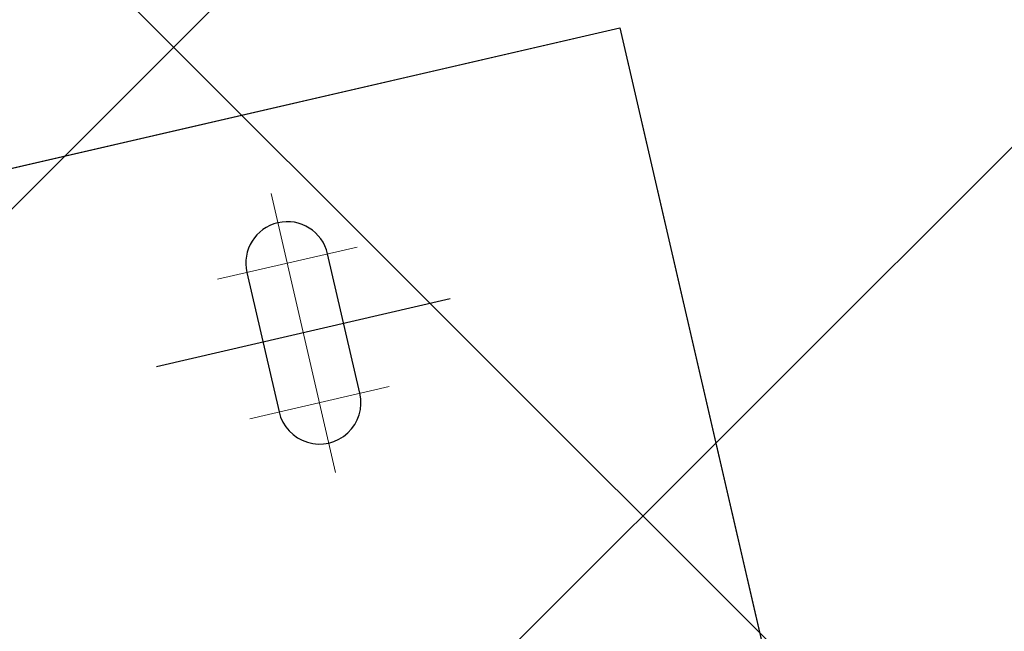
# Model space of a CAD drawing. Header units: centimetres. Extents: x -15121 to 17422, y -60492 to 0.
# Tile 33 of 256: x 1202 to 1215, y -30441 to -30433. Entities that reach past the tile are written whole.
import ezdxf

# ---------------------------------------------------------------- set-up
doc = ezdxf.new("R2010")
doc.units = ezdxf.units.CM
doc.header["$LTSCALE"] = 60
doc.linetypes.add('DASHDOT', pattern=[1, 0.5, -0.25, 0, -0.25])
for name, color, linetype in [('AIKA sufity podwieszane', 8, 'Continuous'), ('AIKA wymiarowanie ogólne rzut2', 7, 'Continuous'), ('BSP podkonstrukcja', 8, 'Continuous')]:
    doc.layers.add(name, color=color, linetype=linetype)
doc.layers.add('BSP osie małe', color=252, linetype='DASHDOT', lineweight=0)
doc.styles.add('wymiar', font='txt.shx', dxfattribs={"width": 0.6})
doc.dimstyles.new('Dwudziestka', dxfattribs={"dimtxt": 7, "dimasz": 0.7, "dimexe": 5, "dimexo": 0, "dimgap": 2.5, "dimtad": 1, "dimtoh": 1, "dimdec": 3, "dimrnd": 0.5, "dimdsep": 46, "dimtxsty": 'wymiar', "dimblk": 'znacznik', "dimcen": 0, "dimdle": 5, "dimse1": 1, "dimse2": 1, "dimclrd": 256, "dimclre": 256, "dimclrt": 256, "dimadec": 0, "dimazin": 0, "dimtfac": 0.4, "dimtdec": 3, "dimtix": 1, "dimtofl": 0, "dimtmove": 2, "dimatfit": 3, "dimldrblk": 'znacznik', "dimfxl": 1, "dimtolj": 1, "dimarcsym": 0})

# ---------------------------------------------------------------- blocks, each defined once
blk = doc.blocks.new('znacznik')
at = {"color": 0}
for points in [[(0, -5), (0, 5)], [(-4, 0), (4, 0)]]:
    blk.add_lwpolyline(points, dxfattribs=at)
at = {"color": 1}
blk.add_lwpolyline([(-2.121320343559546, -2.121320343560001), (2.121320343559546, 2.121320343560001)], dxfattribs=at)
blk = doc.blocks.new('*D7276')
at = {"layer": 'AIKA wymiarowanie ogólne rzut2', "lineweight": -2, "transparency": 16777216}
blk.add_line((1331.903246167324, -30726.27753719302), (1118.755009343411, -29802.96018737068), dxfattribs=at)
at = {"layer": 'Defpoints', "color": 0, "transparency": 16777216}
for p in [(1118.597555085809, -29802.27812567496), (1090.734904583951, -29808.71023141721), (1304.198049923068, -30733.39170463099)]:
    blk.add_point(p, dxfattribs=at)
at = {"layer": 'AIKA wymiarowanie ogólne rzut2', "lineweight": -2, "transparency": 16777216, "xscale": 0.7, "yscale": 0.7, "zscale": 0.7}
for p, rotation in [((1118.597555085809, -29802.27812567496), 102.999035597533), ((1332.060700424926, -30726.95959888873), 282.999035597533)]:
    blk.add_blockref('znacznik', p, dxfattribs=dict(at, rotation=rotation))
at = {"layer": 'AIKA wymiarowanie ogólne rzut2', "transparency": 16777216, "insert": (1231.175370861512, -30263.26925435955), "char_height": 7, "attachment_point": 5, "rotation": 282.99903559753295, "style": 'wymiar'}
blk.add_mtext('\\A1;949', dxfattribs=at)

msp = doc.modelspace()

# ---------------------------------------------------------------- hatches: boundary and pattern name
at = {"layer": 'AIKA sufity podwieszane', "transparency": 33554610}
h = msp.add_hatch(dxfattribs=at)
h.set_pattern_fill('ANSI37', color=256, scale=2.771036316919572)
h.set_pattern_definition([(45, (5073.432176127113, 672.6018686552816), (-6.221153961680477, 6.221153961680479), []), (135, (5073.432176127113, 672.6018686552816), (-6.221153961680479, -6.221153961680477), [])])
h.paths.add_polyline_path([(1895.342184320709, -29622.93799200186), (1051.960988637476, -29817.64769608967), (1083.679096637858, -29955.03391567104), (1108.837331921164, -29949.22567939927), (1118.735178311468, -29992.09796224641), (1098.860609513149, -29996.68636799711), (1151.949058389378, -30226.63770336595), (1171.823626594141, -30222.04929775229), (1195.979950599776, -30326.68182963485), (1176.056663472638, -30331.28148301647), (1229.107240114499, -30560.8465052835), (1247.033068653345, -30556.70800167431), (1258.879684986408, -30599.13051281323), (1239.29484723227, -30603.65202878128), (1271.012945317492, -30741.03820798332), (1888.861003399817, -30598.39674442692), (1885.261786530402, -30582.80682339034), (1928.134069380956, -30572.90897699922), (1931.733286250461, -30588.4988980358), (1951.220687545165, -30583.99987694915), (1954.899800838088, -30599.93586741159), (2063.054878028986, -30574.96630037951), (2055.776547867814, -30543.44038888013), (2098.648830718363, -30533.54254248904), (2102.248047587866, -30549.1324635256), (2108.820703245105, -30547.61504640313)])

# ---------------------------------------------------------------- linework, layer by layer
at = {"layer": 'BSP osie małe', "ltscale": 0.5, "extrusion": (0.9743700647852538, 0.2249510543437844, 0)}
msp.add_line((1205.17258038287, -30435.10317448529), (1206.027394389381, -30438.80578073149), dxfattribs=at)
at = {"layer": 'BSP osie małe', "ltscale": 0.5}
for p, q in [((1206.311935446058, -30435.81512254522), (1204.46063232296, -30436.24252954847)), ((1206.739342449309, -30437.66642566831), (1204.888039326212, -30438.09383267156))]:
    msp.add_line(p, q, dxfattribs=at)
at = {"layer": 'BSP podkonstrukcja'}
for p, q in [((1200.053283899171, -30435.15612268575), (1209.796984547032, -30432.90661214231)), ((1209.796984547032, -30432.90661214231), (1214.745907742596, -30454.34275356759)), ((1204.97693304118, -30435.66149528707), (1204.97693304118, -30435.66149528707)), ((1204.852704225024, -30435.8954365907), (1204.852704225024, -30435.8954365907)), ((1204.841351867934, -30436.1033183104), (1204.841351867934, -30436.1033183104)), ((1204.884123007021, -30436.29870463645), (1204.884123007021, -30436.29870463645)), ((1207.54872751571, -30436.5045754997), (1203.651247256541, -30437.40437971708)), ((1204.929113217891, -30436.49357864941), (1204.929113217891, -30436.49357864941)), ((1204.974103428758, -30436.68845266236), (1204.974103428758, -30436.68845266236)), ((1205.019093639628, -30436.88332667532), (1205.019093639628, -30436.88332667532)), ((1205.064083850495, -30437.07820068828), (1205.064083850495, -30437.07820068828)), ((1205.109074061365, -30437.27307470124), (1205.109074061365, -30437.27307470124)), ((1205.154064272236, -30437.46794871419), (1205.154064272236, -30437.46794871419)), ((1205.199054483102, -30437.66282272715), (1205.199054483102, -30437.66282272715)), ((1205.244044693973, -30437.85769674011), (1205.244044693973, -30437.85769674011)), ((1205.291253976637, -30438.05205843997), (1205.291253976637, -30438.05205843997)), ((1205.392586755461, -30438.23392474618), (1205.392586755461, -30438.23392474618)), ((1205.606795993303, -30438.38973146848), (1205.606795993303, -30438.38973146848))]:
    msp.add_line(p, q, dxfattribs=at)
msp.add_lwpolyline([(1209.796984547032, -30432.90661214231), (1214.745907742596, -30454.34275356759), (1205.002207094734, -30456.59226411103), (1200.053283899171, -30435.15612268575)], close=True, dxfattribs=at)
msp.add_lwpolyline([(1205.277787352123, -30438.00385224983, 1), (1206.349594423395, -30437.75640609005), (1205.922187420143, -30435.90510296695, 1), (1204.850380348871, -30436.15254912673)], format="xyb", close=True, dxfattribs=at)

# ---------------------------------------------------------------- dimensions: what is measured, and where the dimension line sits
at = {"layer": 'AIKA wymiarowanie ogólne rzut2'}
dim = msp.add_aligned_dim(p1=(1304.198049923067, -30733.39170463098), p2=(1090.73490458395, -29808.7102314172), distance=-28.59544154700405, dimstyle='Dwudziestka', dxfattribs=at)
dim.commit()
dim.dimension.update_dxf_attribs({"geometry": '*D7276', "text_midpoint": (1231.175370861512, -30263.26925435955)})

doc.saveas('drawing.dxf')
